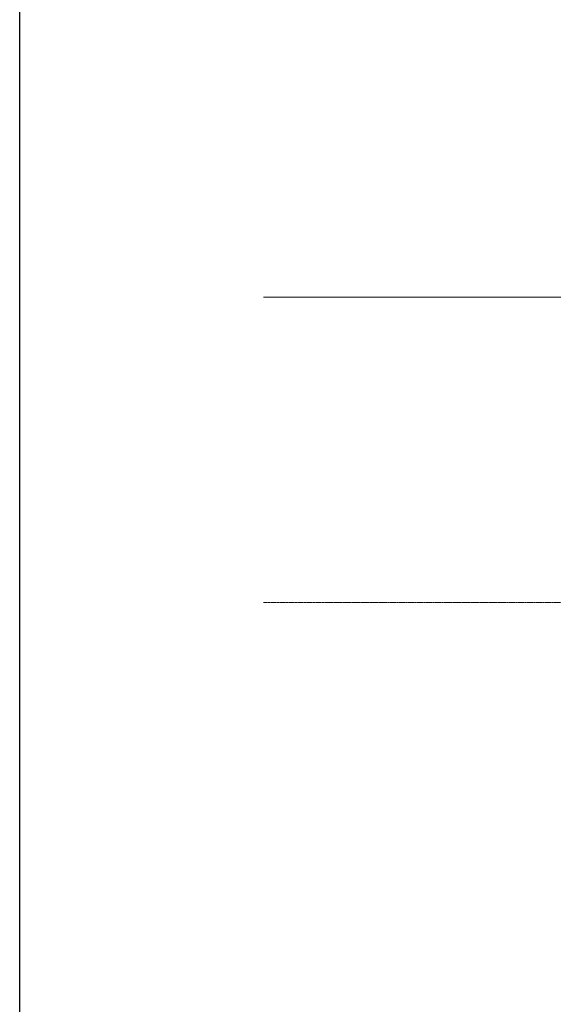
# Model space of a CAD drawing. Header units: millimetres. Extents: x -111 to 116289, y -9307 to 73893.
# Tile 7 of 128: x -111 to 5838, y 31936 to 42905. Entities that reach past the tile are written whole.
import ezdxf

# ---------------------------------------------------------------- set-up
doc = ezdxf.new("R2010")
doc.units = ezdxf.units.MM
doc.linetypes.add('ADSK_Линия сетки', pattern=[25, 20, -2.5, 0, -2.5])
doc.linetypes.add('Штрихпунктир 15 х 2 х 2 мм', pattern=[19, 15, -2, 0, -2])
doc.layers.add('UNPLOTTED', color=2, linetype='Continuous', plot=False)
doc.layers.add('Оси', color=7, linetype='Continuous', lineweight=9)

# ---------------------------------------------------------------- blocks, each defined once
blk = doc.blocks.new('135_SLK_GD_KR_rvt-1-Оборудование_B2_-11_400__На лист секция 5_-11_400')
at = {"layer": 'Оси', "color": 254, "linetype": 'Штрихпунктир 15 х 2 х 2 мм', "true_color": 0xcccccc}
blk.add_line((-13076977, -9291600), (-12975235, -9291600), dxfattribs=at)
blk = doc.blocks.new('A$Cffbd38bb')
at = {"layer": 'Оси', "color": 253, "linetype": 'ADSK_Линия сетки', "true_color": 0xaaaaaa}
for p, q in [((106568, 38729), (800, 38729)), ((106568, 35329), (800, 35329))]:
    blk.add_line(p, q, dxfattribs=at)
at = {"lineweight": 5}
blk.add_blockref('135_SLK_GD_KR_rvt-1-Оборудование_B2_-11_400__На лист секция 5_-11_400', (13077777, 9330330), dxfattribs=at)
blk = doc.blocks.new('*U182')
at = {"layer": 'UNPLOTTED'}
blk.add_lwpolyline([(0, 832), (0, 0), (-1164, 0), (-1164, 831)], close=True, dxfattribs=at)

msp = doc.modelspace()

# ---------------------------------------------------------------- block references
msp.add_blockref('A$Cffbd38bb', (1806, 1084))
at = {"layer": 'UNPLOTTED', "xscale": 100, "yscale": 100, "zscale": 100}
msp.add_blockref('*U182', (116289, -9307), dxfattribs=at)

doc.saveas('drawing.dxf')
